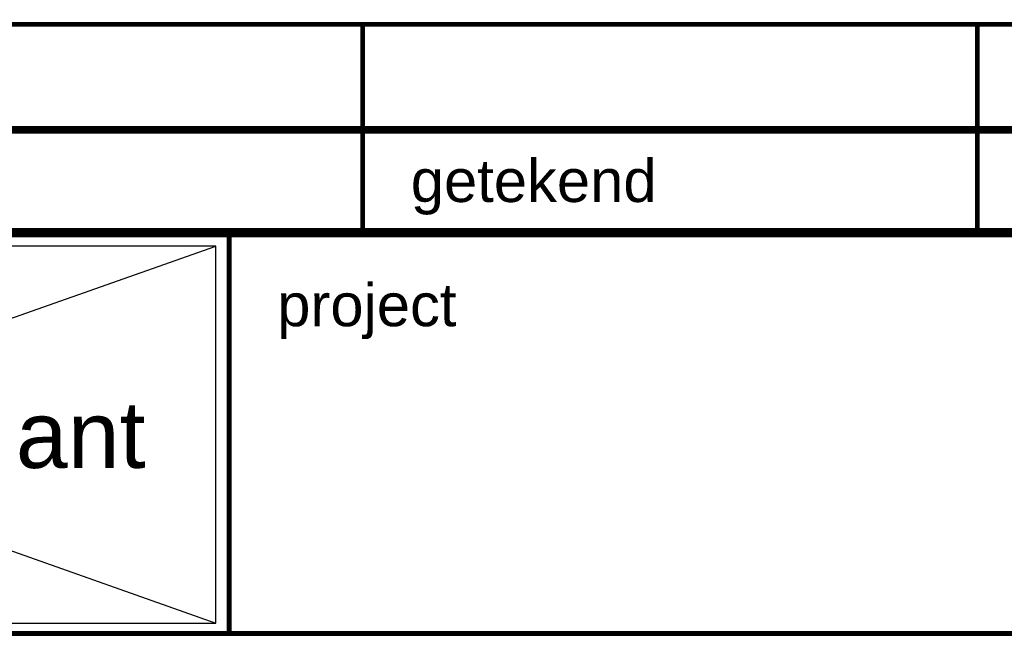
# Paper-space layout 'A3-A4' of a CAD drawing. Header units: metres. Extents: x 2915 to 3335, y 10 to 307.
# Tile 7 of 10: x 3228 to 3264, y 50 to 73. Entities that reach past the tile are written whole.
import ezdxf
from ezdxf.enums import TextEntityAlignment as Align

# ---------------------------------------------------------------- set-up
doc = ezdxf.new("R2010")
doc.units = ezdxf.units.M
doc.layers.get('0').update_dxf_attribs({"lineweight": 25})
doc.layers.get('Defpoints').update_dxf_attribs({"lineweight": 25})
for name, color, linetype, lineweight in [('X-XX-AL-ONDERHOEK', 7, 'Continuous', 25), ('X-XX-AL-TEKENBLAD_TITELBLOK-S', 7, 'Continuous', 25), ('X-XX-AL-TEKENBLAD_WIJZIGINGSBLOK-S', 7, 'Continuous', 25)]:
    doc.layers.add(name, color=color, linetype=linetype, lineweight=lineweight)
doc.styles.add('RHTITLEBLOCK', font='arial.ttf')
doc.styles.add('RHTITLEBLOCK2', font='ariblk.ttf')

# ---------------------------------------------------------------- blocks, each defined once
blk = doc.blocks.new('*U48')
blk.add_lwpolyline([(-180, -3.9, 0.35, 0.35, 0), (-180, 0, 0.18, 0.18, 0), (0, 0, 0.35, 0.35, 0), (0, -3.9, 0.35, 0.35, 0)], format="xyseb")
at = {"const_width": 0.18}
for points in [[(0, 0), (-180, 0)], [(-85, 0), (-85, -3.9)], [(-62, 0), (-62, -3.9)], [(0, -3.9), (-180, -3.9)]]:
    blk.add_lwpolyline(points, dxfattribs=at)
at = {"style": 'RHTITLEBLOCK'}
for tag, p in [('VERSIE_WIJZ_00', (-176.554, -2.749)), ('WIJZIGINGSOMSCHRIJVING00', (-168.2, -2.75)), ('WIJZIGINGSAUTEUR00', (-83.2, -2.75)), ('WIJZIGINGSCONTOLEUR00', (-60.2, -2.75)), ('WIJZIGINGSAKKOORD00', (-37.2, -2.75)), ('WIJZIGINGSDATUM00', (-14.2, -2.75))]:
    blk.add_attdef(tag, p, '', height=1.6, dxfattribs=at)
blk = doc.blocks.new('*U99')
blk.add_lwpolyline([(0, 48.8, 0.18, 0.18, 0), (-180, 48.8, 0.18, 0.18, 0)], format="xyseb")
at = {"const_width": 0.18}
for points in [[(-85, 48.8), (-85, 45)], [(-62, 48.8), (-62, 45)], [(-90, 30), (-90, 45)], [(0, 30), (-180, 30)]]:
    blk.add_lwpolyline(points, dxfattribs=at)
at = {"const_width": 0.35}
blk.add_lwpolyline([(0, 45), (0, 0), (-180, 0), (-180, 45)], close=True, dxfattribs=at)
at = {"layer": 'Defpoints'}
for p, q in [((-130.5, 30.39), (-90.5, 44.5)), ((-130.5, 44.5), (-90.5, 30.39))]:
    blk.add_line(p, q, dxfattribs=at)
blk.add_lwpolyline([(-130.5, 30.39), (-90.5, 30.39), (-90.5, 44.5), (-130.5, 44.5)], close=True, dxfattribs=at)
at = {"layer": 'Defpoints', "style": 'RHTITLEBLOCK'}
blk.add_text('Ruimte voor logo klant', height=2.5, dxfattribs=at).set_placement((-110.5, 37.445), align=Align.MIDDLE_CENTER)
at = {"layer": 'Defpoints', "style": 'RHTITLEBLOCK', "flags": 2}
blk.add_attdef('NL_META_DOCUMENTSOORT', (-168.2, -2.3), '', height=1.8, dxfattribs=at)
at = {"layer": 'X-XX-AL-ONDERHOEK', "style": 'RHTITLEBLOCK'}
for s, p in [('getekend', (-83.2, 46.15)), ('project', (-88.2, 41.5))]:
    blk.add_text(s, height=1.6, dxfattribs=at).set_placement(p)
for tag, p, height in [('CLIENT01', (-176.4, 36.5), 2.5), ('NL_META_PROJECTOMSCHRIJVING', (-86.4, 36.5), 2.5), ('CLIENT02', (-176.4, 32), 2.5), ('NL_META_PROJECTOMSCHRIJVING_02', (-86.4, 32), 2.5), ('NL_META_TEKENINGOMSCHRIJVING', (-176.4, 21.5), 2.5), ('NL_META_TEKENINGOMSCHRIJVING_02', (-176.4, 17), 2.5), ('NL_META_DOCUMENTSTATUS', (-58.4, 13.5), 2.5), ('NL_META_REVISIE', (-17.234, 13.5), 2.5), ('NL_META_TEKENINGOMSCHRIJVING_03', (-176.4, 12.5), 2.5), ('NL_META_ID_NUMMER', (-58.4, 2), 3.4), ('NL_META_TEKENBLADFORMAAT', (-176.4, 2.154), 2.5), ('SCALE', (-148.4, 2.154), 2.5), ('FASE', (-115.4, 2), 2.5)]:
    blk.add_attdef(tag, p, '', height=height, dxfattribs=at)
blk.add_attdef('FILENAME', text='', height=1, rotation=90, dxfattribs=at).set_placement((1.5, 13), align=Align.MIDDLE_LEFT)
at = {"layer": 'X-XX-AL-ONDERHOEK', "style": 'RHTITLEBLOCK2'}
blk.add_attdef('NL_META_EIGENAAR', text='', height=1, dxfattribs=at).set_placement((-64.5, 14.444), align=Align.RIGHT)
at = {"layer": 'X-XX-AL-ONDERHOEK', "style": 'RHTITLEBLOCK'}
for tag, p in [('NL_META_BLADNUMMER', (-78.5, 2)), ('NL_META_AANTAL_BLADEN', (-67.5, 2))]:
    blk.add_attdef(tag, text='', height=2.5, dxfattribs=at).set_placement(p, align=Align.CENTER)

psp = doc.layouts.new('A3-A4')

# ---------------------------------------------------------------- block references
at = {"layer": 'X-XX-AL-TEKENBLAD_TITELBLOK-S'}
psp.add_blockref('*U99', (3325.477, 20.375), dxfattribs=at)
at = {"layer": 'X-XX-AL-TEKENBLAD_WIJZIGINGSBLOK-S'}
psp.add_blockref('*U48', (3325.477, 73.175), dxfattribs=at)

doc.saveas('drawing.dxf')
